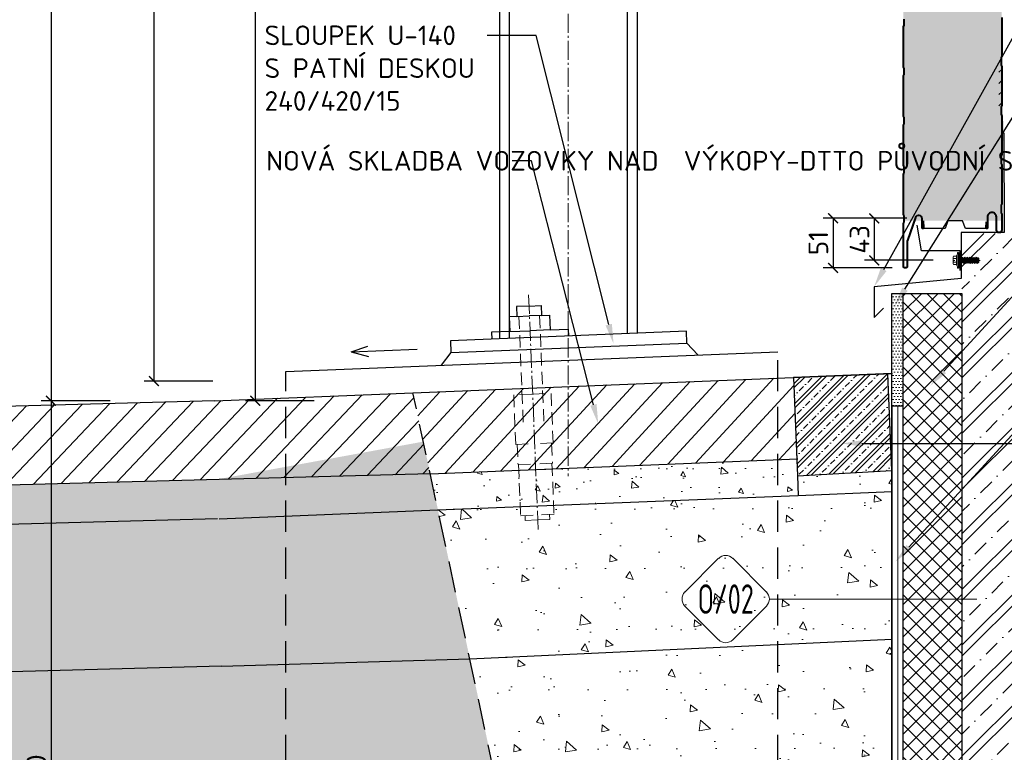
# Model space of a CAD drawing. Header units: millimetres. Extents: x -385852 to 238709, y -99680 to 201840.
# Tile 135 of 176: x 18665 to 19665, y -50732 to -49987. Entities that reach past the tile are written whole.
import ezdxf
from ezdxf import colors
from ezdxf.entities.mleader import LeaderData, LeaderLine
from ezdxf.enums import TextEntityAlignment as Align
from ezdxf.math import Vec2, Vec3

# ---------------------------------------------------------------- set-up
doc = ezdxf.new("R2010")
doc.units = ezdxf.units.MM
for name, pattern in [('AM_DIN_G_W050', [13.75, 9.75, -1.5, 1, -1.5]), ('DASHDOT', [25.4, 12.7, -6.35, 0, -6.35]), ('HIDDEN', [9.525, 6.35, -3.175]), ('ČÁRKOVANÁ', [19.05, 12.7, -6.35])]:
    doc.linetypes.add(name, pattern=pattern)
doc.layers.get('0').update_dxf_attribs({"color": 4})
doc.layers.get('Defpoints').update_dxf_attribs({"color": 8})
for name, color, linetype in [('_____detaily', 1, 'Continuous'), ('_____detaily @ 10', 1, 'Continuous'), ('_____detaily @ 100', 1, 'Continuous'), ('_____detaily @ 200', 1, 'Continuous'), ('_____detaily @ 50 (1)', 1, 'Continuous')]:
    doc.layers.add(name, color=color, linetype=linetype)
for name, color, linetype, lineweight in [('A99_N_znaceni 200', 5, 'Continuous', 5), ('KING_DET_hatch', 1, 'Continuous', 18), ('KING_DET_panel-sheet', 5, 'Continuous', 40), ('KING_DET_remainder', 253, 'Continuous', 30)]:
    doc.layers.add(name, color=color, linetype=linetype, lineweight=lineweight)
doc.styles.add('A99_popis', font='isocpeur.ttf')
doc.styles.get("Standard").update_dxf_attribs({"font": 'isocpeur.ttf', "height": 20})
doc.linetypes.add('CIKCAK', pattern='A,0.00254,-5.08,[131,ltypeshp.shx,S=5.08,R=0,X=-5.08,Y=0],-10.16,[131,ltypeshp.shx,S=5.08,R=180,X=5.08,Y=0],-5.08', length=20.32254)
doc.dimstyles.new('detaily_10', dxfattribs={"dimtxt": 20, "dimasz": 10, "dimexe": 10, "dimexo": 10, "dimgap": 5, "dimtad": 1, "dimdec": 0, "dimtxsty": 'Standard', "dimblk": 'ARCHTICK', "dimcen": 3, "dimazin": 0, "dimtfac": 1, "dimtdec": 0, "dimtmove": 0, "dimatfit": 0, "dimfxl": 0, "dimarcsym": 0})
pattern_1 = [(225, (20512, 168610.5), (28.284271, -28.284271), []), (225, (20500.686, 168610.5), (28.284271, -28.284271), []), (225, (20478.06, 168610.5), (16.970563, -39.59798), [16, -8, 0, -8])]

# ---------------------------------------------------------------- blocks, each defined once
blk = doc.blocks.new('P04_JZ-16-D10')
at = {"layer": '_____detaily', "lineweight": 0}
blk.add_hatch(color=256, dxfattribs=at).paths.add_polyline_path([(7.5, 1), (-7.5, 1), (-7.5, 0), (7.5, 0)])
for p, q in [((-8, 2), (-4.3, 2.4)), ((-8, 1), (-8, 2)), ((-8, 1), (-8, 2)), ((-8, 1), (8, 1)), ((-7.5, 0), (-7.5, 1)), ((5, 2.9), (-5, 2.9)), ((-5, 2.4), (-5, 2.9)), ((5, 2.4), (-5, 2.4)), ((-4.3, 3.2), (-4.3, 5.5)), ((4.4, 2.4), (-4.3, 2.4)), ((3.6, 6.3), (-3.5, 6.3)), ((-1.9, 3.2), (-1.9, 5.5)), ((2, 3.2), (2, 5.5)), ((2, 3.2), (2, 5.5)), ((4.4, 3.2), (4.4, 5.5)), ((4.4, 2.4), (8, 2)), ((5, 2.4), (5, 2.9)), ((8, 1), (8, 2)), ((8, 1), (8, 2)), ((-3.1, -0.6), (-2.2, 0)), ((-3.1, -0.6), (0, 0)), ((-3.1, -0.6), (-2.2, -1.1)), ((-3.1, -2.4), (3.2, -1.3)), ((-3.1, -2.4), (-2.2, -1.9)), ((-3.1, -2.4), (-2.2, -2.9)), ((-3.1, -4.2), (3.2, -3.1)), ((-3.1, -4.2), (-2.2, -3.7)), ((-3.1, -4.2), (-2.2, -4.7)), ((-3.1, -6), (3.2, -4.9)), ((-3.1, -6), (-2.2, -5.5)), ((-3.1, -6), (-2.2, -6.5)), ((-3.1, -7.8), (3.2, -6.7)), ((-3.1, -7.8), (-2.2, -7.3)), ((-3.1, -7.8), (-2.2, -8.3)), ((-3.1, -9.6), (3.2, -8.5)), ((-3.1, -9.6), (-2.2, -9.1)), ((-3.1, -9.6), (-2.2, -10.1)), ((-2.2, -1.1), (2.1, 0)), ((-2.2, -1.9), (2.3, -0.8)), ((-2.2, -1.9), (-2.2, -1.1)), ((-2.2, -2.9), (2.3, -1.8)), ((-2.2, -3.7), (2.3, -2.6)), ((-2.2, -3.7), (-2.2, -2.9)), ((-2.2, -4.7), (2.3, -3.6)), ((-2.2, -5.5), (2.3, -4.4)), ((-2.2, -5.5), (-2.2, -4.7)), ((-2.2, -6.5), (2.3, -5.4)), ((-2.2, -7.3), (2.3, -6.2)), ((-2.2, -7.3), (-2.2, -6.5)), ((-2.2, -8.3), (2.3, -7.2)), ((-2.2, -9.1), (2.3, -8)), ((-2.2, -9.1), (-2.2, -8.3)), ((-2.2, -10.1), (2.3, -9)), ((-2.2, -10.9), (2.3, -9.8)), ((2.3, -0.8), (2.3, 0)), ((2.3, -0.8), (3.2, -1.3)), ((2.3, -1.8), (3.2, -1.3)), ((2.3, -2.6), (2.3, -1.8)), ((2.3, -2.6), (3.2, -3.1)), ((2.3, -3.6), (3.2, -3.1)), ((2.3, -4.4), (2.3, -3.6)), ((2.3, -4.4), (3.2, -4.9)), ((2.3, -5.4), (3.2, -4.9)), ((2.3, -6.2), (2.3, -5.4)), ((2.3, -6.2), (3.2, -6.7)), ((2.3, -7.2), (3.2, -6.7)), ((2.3, -8), (2.3, -7.2)), ((2.3, -8), (3.2, -8.5)), ((2.3, -9), (3.2, -8.5)), ((2.3, -9.8), (2.3, -9)), ((2.3, -9.8), (3.2, -10.3)), ((-3.1, -11.4), (3.2, -10.3)), ((-3.1, -11.4), (-2.2, -10.9)), ((-3.1, -11.4), (-2.2, -11.9)), ((-3.1, -13.2), (3.2, -12.1)), ((-3.1, -13.2), (-2.2, -12.7)), ((-3.1, -13.2), (-2.2, -13.7)), ((-3.1, -15), (3.2, -13.9)), ((-3.1, -15), (-2.2, -14.5)), ((-3.1, -15), (-2.2, -15.5)), ((-3.1, -16.8), (3.2, -15.7)), ((-3.1, -16.8), (-2.2, -16.3)), ((-3.1, -16.8), (-2.2, -17.3)), ((-3.1, -18.6), (3.2, -17.5)), ((-3.1, -18.6), (-2.2, -18.1)), ((-3.1, -18.6), (-2.2, -19.1)), ((-2.2, -10.9), (-2.2, -10.1)), ((-2.2, -11.9), (2.3, -10.8)), ((-2.2, -12.7), (2.3, -11.6)), ((-2.2, -12.7), (-2.2, -11.9)), ((-2.2, -13.7), (2.3, -12.6)), ((-2.2, -14.5), (2.3, -13.4)), ((-2.2, -14.5), (-2.2, -13.7)), ((-2.2, -15.5), (2.3, -14.4)), ((-2.2, -16.3), (2.3, -15.2)), ((-2.2, -16.3), (-2.2, -15.5)), ((-2.2, -17.3), (2.3, -16.2)), ((-2.2, -18.1), (2.3, -17)), ((-2.2, -18.1), (-2.2, -17.3)), ((-2.2, -19.1), (2.3, -18)), ((-2.2, -19.1), (2.9, -19.1)), ((-2.2, -19.1), (-2.1, -19.8)), ((-2.1, -19.8), (2.1, -19.8)), ((0.8, -19.1), (2.3, -18.8)), ((2.1, -19.8), (2.3, -19.1)), ((2.3, -10.8), (3.2, -10.3)), ((2.3, -11.6), (2.3, -10.8)), ((2.3, -11.6), (3.2, -12.1)), ((2.3, -12.6), (3.2, -12.1)), ((2.3, -13.4), (2.3, -12.6)), ((2.3, -13.4), (3.2, -13.9)), ((2.3, -14.4), (3.2, -13.9)), ((2.3, -15.2), (2.3, -14.4)), ((2.3, -15.2), (3.2, -15.7)), ((2.3, -16.2), (3.2, -15.7)), ((2.3, -17), (2.3, -16.2)), ((2.3, -17), (3.2, -17.5)), ((2.3, -18), (3.2, -17.5)), ((2.3, -18.8), (2.3, -18)), ((2.3, -18.8), (2.9, -19.1))]:
    blk.add_line(p, q, dxfattribs=at)
at = {"layer": '_____detaily', "linetype": 'DASHDOT', "lineweight": 0}
blk.add_line((0, -21), (0, 6.3), dxfattribs=at)
at = {"layer": '_____detaily', "lineweight": 0}
blk.add_lwpolyline([(7.5, 1), (-7.5, 1), (-7.5, 0), (7.5, 0)], close=True, dxfattribs=at)
for centre, start, end in [((-3.5, 5.5), 90.0033, 180.0033), ((-2.7, 5.5), 0.0033, 90.0033), ((-1.1, 5.5), 90.0033, 180.0033), ((1.2, 5.5), 0.0033, 90.0033), ((2.8, 5.5), 90.0033, 180.0033), ((3.6, 5.5), 0.0033, 90.0033)]:
    blk.add_arc(centre, 0.787, start, end, dxfattribs=at)
at = {"layer": '_____detaily', "lineweight": 0, "extrusion": (0, 0, -1)}
for centre, start_param, end_param in [((-5.1, 3.2), 0.936145, 1.313741), ((-2.7, 3.2), 0.936145, 1.313741), ((-1.1, 3.2), 3.700141, 4.077737), ((1.2, 3.2), 0.936145, 1.313741), ((2.8, 3.2), 3.700141, 4.077737), ((5.2, 3.2), 3.700141, 4.077737)]:
    blk.add_ellipse(centre, major_axis=(0.47, 0.638), ratio=1, start_param=start_param, end_param=end_param, dxfattribs=at)
blk = doc.blocks.new('_ArchTick')
at = {"color": 0, "linetype": 'ByBlock', "const_width": 0.15}
blk.add_lwpolyline([(-0.5, -0.5), (0.5, 0.5)], dxfattribs=at)
blk = doc.blocks.new('*D190')
at = {"layer": '_____detaily', "color": 0, "linetype": 'Continuous', "lineweight": -2, "transparency": 16777216}
for p, q in [((19566, -50189), (19522.9, -50189)), ((19532.9, -50189), (19532.9, -50231.7)), ((19592.9, -50231.7), (19522.9, -50231.7))]:
    blk.add_line(p, q, dxfattribs=at)
at = {"layer": 'Defpoints', "color": 0, "linetype": 'Continuous', "lineweight": 5, "transparency": 16777216}
for p in [(19576, -50189), (19532.9, -50231.7), (19613.1, -50231.7)]:
    blk.add_point(p, dxfattribs=at)
at = {"layer": '_____detaily', "color": 0, "linetype": 'Continuous', "lineweight": -2, "transparency": 16777216, "xscale": 10, "yscale": 10, "zscale": 10}
for p, rotation in [((19532.9, -50189), 90), ((19532.9, -50231.7), 270)]:
    blk.add_blockref('_ArchTick', p, dxfattribs=dict(at, rotation=rotation))
at = {"layer": '_____detaily', "color": 0, "linetype": 'Continuous', "lineweight": 5, "transparency": 16777216, "insert": (19517.9, -50210.4), "char_height": 20, "attachment_point": 5, "rotation": 90}
blk.add_mtext('43', dxfattribs=at)
blk = doc.blocks.new('*D191')
at = {"layer": '_____detaily', "color": 0, "linetype": 'Continuous', "lineweight": -2, "transparency": 16777216}
for p, q in [((19551.1, -50189), (19481.1, -50189)), ((19491.1, -50189), (19491.1, -50239.5)), ((19551.1, -50239.5), (19481.1, -50239.5))]:
    blk.add_line(p, q, dxfattribs=at)
at = {"layer": 'Defpoints', "color": 0, "linetype": 'Continuous', "lineweight": 5, "transparency": 16777216}
for p in [(19576, -50189), (19491.1, -50239.5), (19564.5, -50239.5)]:
    blk.add_point(p, dxfattribs=at)
at = {"layer": '_____detaily', "color": 0, "linetype": 'Continuous', "lineweight": -2, "transparency": 16777216, "xscale": 10, "yscale": 10, "zscale": 10}
for p, rotation in [((19491.1, -50189), 90), ((19491.1, -50239.5), 270)]:
    blk.add_blockref('_ArchTick', p, dxfattribs=dict(at, rotation=rotation))
at = {"layer": '_____detaily', "color": 0, "linetype": 'Continuous', "lineweight": 5, "transparency": 16777216, "insert": (19476.1, -50214.2), "char_height": 20, "attachment_point": 5, "rotation": 90}
blk.add_mtext('51', dxfattribs=at)
blk = doc.blocks.new('*U226')
at = {"color": 0}
for p, q in [((-0.72, 4.14), (-4.15, 0.71)), ((4.14, 0.71), (0.71, 4.14)), ((-4.15, -0.72), (-0.72, -4.15)), ((0.71, -4.15), (4.14, -0.72)), ((4.44, 0), (25.5, 0))]:
    blk.add_line(p, q, dxfattribs=at)
for centre, start, end in [((0, 3.42), 45, 135), ((-3.43, 0), 135, 225), ((3.42, 0), 315, 45), ((0, -3.43), 225, 315)]:
    blk.add_arc(centre, 1.01, start, end, dxfattribs=at)
at = {"color": 0, "linetype": 'ByBlock', "style": 'A99_popis', "width": 0.953108}
blk.add_attdef('SKLADBA', text='', height=3, rotation=0.0103, dxfattribs=at).set_placement((-2.86, -1.51), (2.86, -1.5), align=Align.FIT)
blk = doc.blocks.new('*D252')
at = {"layer": '_____detaily', "color": 0, "linetype": 'Continuous', "lineweight": -2, "transparency": 16777216}
for p, q in [((18756.5, -49594.5), (18686.5, -49594.5)), ((18696.5, -49594.5), (18696.5, -50374.5)), ((18756.5, -50374.5), (18686.5, -50374.5))]:
    blk.add_line(p, q, dxfattribs=at)
at = {"layer": 'Defpoints', "color": 0, "linetype": 'Continuous', "lineweight": 5, "transparency": 16777216}
for p in [(19193.5, -49594.5), (18696.5, -50374.5), (19193.5, -50374.5)]:
    blk.add_point(p, dxfattribs=at)
at = {"layer": '_____detaily', "color": 0, "linetype": 'Continuous', "lineweight": -2, "transparency": 16777216, "xscale": 10, "yscale": 10, "zscale": 10}
for p, rotation in [((18696.5, -49594.5), 90), ((18696.5, -50374.5), 270)]:
    blk.add_blockref('_ArchTick', p, dxfattribs=dict(at, rotation=rotation))
at = {"layer": '_____detaily', "color": 0, "linetype": 'Continuous', "lineweight": 5, "transparency": 16777216, "insert": (18681.5, -49897.5), "char_height": 20, "attachment_point": 5, "rotation": 90}
blk.add_mtext('780', dxfattribs=at)
blk = doc.blocks.new('*D253')
at = {"layer": '_____detaily', "color": 0, "linetype": 'Continuous', "lineweight": -2, "transparency": 16777216}
for p, q in [((18756.5, -50374.5), (18686.5, -50374.5)), ((18696.5, -50374.5), (18696.5, -51174.5)), ((18756.5, -51174.5), (18686.5, -51174.5))]:
    blk.add_line(p, q, dxfattribs=at)
at = {"layer": 'Defpoints', "color": 0, "linetype": 'Continuous', "lineweight": 5, "transparency": 16777216}
for p in [(18935, -50374.5), (18696.5, -51174.5), (18935, -51174.5)]:
    blk.add_point(p, dxfattribs=at)
at = {"layer": '_____detaily', "color": 0, "linetype": 'Continuous', "lineweight": -2, "transparency": 16777216, "xscale": 10, "yscale": 10, "zscale": 10}
for p, rotation in [((18696.5, -50374.5), 90), ((18696.5, -51174.5), 270)]:
    blk.add_blockref('_ArchTick', p, dxfattribs=dict(at, rotation=rotation))
at = {"layer": '_____detaily', "color": 0, "linetype": 'Continuous', "lineweight": 5, "transparency": 16777216, "insert": (18681.5, -50759.5), "char_height": 20, "attachment_point": 5, "rotation": 90}
blk.add_mtext('1000', dxfattribs=at)
blk = doc.blocks.new('*D255')
at = {"layer": '_____detaily', "color": 0, "linetype": 'Continuous', "lineweight": -2, "transparency": 16777216}
for p, q in [((18964, -49626), (18894, -49626)), ((18904, -49626), (18904, -50374.5)), ((18964, -50374.5), (18894, -50374.5))]:
    blk.add_line(p, q, dxfattribs=at)
at = {"layer": 'Defpoints', "color": 0, "linetype": 'Continuous', "lineweight": 5, "transparency": 16777216}
for p in [(19282.3, -49626), (18904, -50374.5), (19013.5, -50374.5)]:
    blk.add_point(p, dxfattribs=at)
at = {"layer": '_____detaily', "color": 0, "linetype": 'Continuous', "lineweight": -2, "transparency": 16777216, "xscale": 10, "yscale": 10, "zscale": 10}
for p, rotation in [((18904, -49626), 90), ((18904, -50374.5), 270)]:
    blk.add_blockref('_ArchTick', p, dxfattribs=dict(at, rotation=rotation))
at = {"layer": '_____detaily', "color": 0, "linetype": 'Continuous', "lineweight": 5, "transparency": 16777216, "insert": (18889, -49898), "char_height": 20, "attachment_point": 5, "rotation": 90}
blk.add_mtext('750', dxfattribs=at)
blk = doc.blocks.new('*D260')
at = {"layer": '_____detaily', "color": 0, "linetype": 'Continuous', "lineweight": -2, "transparency": 16777216}
for p, q in [((18861, -49596.5), (18791, -49596.5)), ((18801, -49596.5), (18801, -50354.5)), ((18861, -50354.5), (18791, -50354.5))]:
    blk.add_line(p, q, dxfattribs=at)
at = {"layer": 'Defpoints', "color": 0, "linetype": 'Continuous', "lineweight": 5, "transparency": 16777216}
for p in [(19292, -49596.5), (18801, -50354.5), (19957.5, -50354.5)]:
    blk.add_point(p, dxfattribs=at)
at = {"layer": '_____detaily', "color": 0, "linetype": 'Continuous', "lineweight": -2, "transparency": 16777216, "xscale": 10, "yscale": 10, "zscale": 10}
for p, rotation in [((18801, -49596.5), 90), ((18801, -50354.5), 270)]:
    blk.add_blockref('_ArchTick', p, dxfattribs=dict(at, rotation=rotation))
at = {"layer": '_____detaily', "color": 0, "linetype": 'Continuous', "lineweight": 5, "transparency": 16777216, "insert": (18786, -49898), "char_height": 20, "attachment_point": 5, "rotation": 90}
blk.add_mtext('758', dxfattribs=at)
blk = doc.blocks.new('*U323')
at = {"layer": '_____detaily @ 100', "lineweight": 0, "ltscale": 2, "transparency": 33554687}
h = blk.add_hatch(dxfattribs=at)
h.set_pattern_fill('ZELEZOBETON', scale=8, angle=180)
h.set_pattern_definition(pattern_1)
h.paths.add_polyline_path([(19912, -51174.5), (19912, -50204.5), (19622, -50204.5), (19622, -51174.5)])
at = {"layer": '_____detaily @ 200', "lineweight": 0, "ltscale": 2, "transparency": 33554687}
h = blk.add_hatch(dxfattribs=at)
h.set_pattern_fill('ZELEZOBETON', scale=8, angle=180)
h.set_pattern_definition(pattern_1)
h.paths.add_polyline_path([(19912, -51174.5), (19912, -50204.5), (19622, -50204.5), (19622, -51174.5)])
at = {"layer": '_____detaily @ 50 (1)', "lineweight": 0, "ltscale": 2, "transparency": 33554687}
h = blk.add_hatch(dxfattribs=at)
h.set_pattern_fill('ZELEZOBETON', scale=8, angle=180)
h.set_pattern_definition(pattern_1)
h.paths.add_polyline_path([(19912, -51174.5), (19912, -50204.5), (19622, -50204.5), (19622, -51174.5)])

msp = doc.modelspace()

# ---------------------------------------------------------------- hatches: boundary and pattern name
at = {"layer": '_____detaily', "lineweight": 9}
h = msp.add_hatch(dxfattribs=at)
h.set_pattern_fill('DOTS', color=256, scale=125, style=0)
h.set_pattern_definition([(0, (0, 0), (3.90625, 7.8125), [0, -7.8125])])
h.paths.add_polyline_path([(19562.5, -50191.53512), (19662.4231, -50191.3911), (19661.99644, -49270.92541), (19562.07334, -49271.06944)])
at = {"layer": '_____detaily'}
msp.add_hatch(color=256, dxfattribs=at).paths.add_polyline_path([(19664.34216, -50110.0911), (19664.34216, -50090.0911), (19662.67168, -50090.08377), (19662.67168, -50110.08377)])
at = {"layer": '_____detaily', "lineweight": 5}
h = msp.add_hatch(dxfattribs=at)
h.set_pattern_fill('DOTS', color=256, scale=1.93536, style=0)
h.set_pattern_definition([(0, (2428.141, -59083.4144), (1.536192, 3.072384), [0, -3.072384])])
h.paths.add_polyline_path([(19550.73935, -50379.97686), (19562, -50379.97686), (19562, -50265.28703), (19550.73935, -50265.28703)])
at = {"layer": '_____detaily', "lineweight": 0}
h = msp.add_hatch(dxfattribs=at)
h.set_pattern_fill('ANSI37', color=1, scale=3.677184, style=0)
h.set_pattern_definition([(45, (2659.949, -59211.792), (-8.2555135, 8.2555135), []), (135, (2659.949, -59211.792), (-8.2555135, -8.2555135), [])])
h.paths.add_polyline_path([(19622, -51175.05435), (19622, -50265.28703), (19562, -50265.28703), (19562, -51173.94565)])
at = {"layer": '_____detaily @ 200', "lineweight": 0, "ltscale": 2, "transparency": 33554687}
h = msp.add_hatch(dxfattribs=at)
h.set_pattern_fill('ZELEZOBETON', color=256, scale=3, angle=180)
h.set_pattern_definition([(225, (0, 0), (10.6066017, -10.6066017), []), (225, (-4.243, 5e-16), (10.6066017, -10.6066017), []), (225, (-12.728, 2e-15), (6.363961, -14.8492424), [6, -3, 0, -3])])
h.paths.add_polyline_path([(19454.84804, -50450.71374), (19550.73935, -50445.42447), (19546.7691, -50346.92736), (19450.82049, -50350.79488)])
at = {"layer": '_____detaily @ 200', "linetype": 'Continuous', "lineweight": 0, "ltscale": 5}
h = msp.add_hatch(dxfattribs=at)
h.set_pattern_fill('ZEM_OBECNE', color=256, scale=10, style=2)
h.set_pattern_definition([(47.308, (19089.654, -50485.441), (-14.7002, 13.5611), [])])
h.paths.add_polyline_path([(19081.78481, -50448.64071), (19454.15946, -50433.63094), (19450.82049, -50350.79488), (19064.19427, -50366.3791)])
h = msp.add_hatch(dxfattribs=at)
h.set_pattern_fill('ZEM_OBECNE', color=252, scale=10, style=2)
h.set_pattern_definition([(226.5381, (18865.721, -50494.457), (14.51664, -13.75744), [])])
h.paths.add_polyline_path([(16053.51143, -50449.92557), (16056.32136, -50529.88437), (18866.25954, -50454.42246), (19081.78481, -50448.64071), (19063.97533, -50366.38792), (18863.17181, -50374.48196)])
at = {"layer": '_____detaily @ 200', "linetype": 'Continuous', "lineweight": 0, "ltscale": 8}
h = msp.add_hatch(dxfattribs=at)
h.set_pattern_fill('AR-CONC', color=252, scale=8, angle=-90, style=2)
h.set_pattern_definition([(141.5381, (18865.72, -50494.457), (3.47816, 57.4949), [6, -66]), (86.538, (18865.72, -50494.457), (-59.8557, -12.7113), [4.8, -52.8]), (191.9895, (18866.01, -50489.666), (-56.3776, 44.7836), [5.0992, -56.0914]), (137.7223, (18849.73, -50494.886), (10.945, 85.704), [9, -99]), (188.1737, (18850.64, -50487.744), (-79.9084, 72.6543), [7.6488, -84.137]), (82.7223, (18849.73, -50494.89), (-79.9085, 72.6542), [7.2, -79.2]), (112.5381, (18853.51, -50486.78), (30.91614, 48.5999), [6, -66]), (57.538, (18853.51, -50486.78), (-58.5136, 17.9011), [4.8, -52.8]), (162.9895, (18856.087, -50482.73), (-27.5974, 66.501), [5.0992, -56.0914]), (129.0381, (18865.72, -50494.457), (-26.64802, 0.2576), [0, -52.16, 0, -53.6, 0, -53]), (99.0381, (18865.72, -50494.457), (-32.10647, 20.19104), [0, -30.56, 0, -50.96, 0, -20.2]), (59.0381, (18866.2, -50512.29), (0.65744, 42.73884), [0, -20, 0, -62.4, 0, -82.8]), (49.0381, (18866.415, -50520.287), (-9.2578, 46.4231), [0, -26, 0, -41.44, 0, -58.8])])
h.paths.add_polyline_path([(16052.55085, -50529.98245), (16057.39488, -50569.86454), (18867.33306, -50494.40263), (19089.65411, -50485.44126), (19074.80142, -50415.98311), (18864.98319, -50454.4599)])
h = msp.add_hatch(dxfattribs=at)
h.set_pattern_fill('AR-CONC', color=256, scale=8, angle=-90, style=2)
h.set_pattern_definition([(322.308, (19089.654, -50485.44), (-2.705, -57.5364), [6, -66]), (267.308, (19089.654, -50485.44), (59.6795, 13.515), [4.8, -52.8]), (12.76, (19089.43, -50490.236), (56.974, -44.022), [5.099, -56.091]), (318.492, (19105.64, -50484.8), (-9.792, -85.843), [9, -99]), (8.944, (19104.825, -50491.95), (80.878, -71.574), [7.649, -84.137]), (263.492, (19105.64, -50484.8), (80.878, -71.574), [7.2, -79.2]), (293.308, (19101.967, -50492.95), (-30.26, -49.011), [6, -66]), (238.308, (19101.967, -50492.95), (58.749, -17.113), [4.8, -52.8]), (343.76, (19099.445, -50497.036), (28.489, -66.124), [5.099, -56.091]), (309.808, (19089.654, -50485.441), (26.6491, 0.1006), [0, -52.16, 0, -53.6, 0, -53]), (279.808, (19089.654, -50485.44), (32.375, -19.7577), [0, -30.56, 0, -50.96, 0, -20.2]), (239.808, (19088.936, -50467.616), (-0.0829, -42.7438), [0, -20, 0, -62.4, 0, -82.8]), (229.808, (19088.613, -50459.622), (9.881, -46.2945), [0, -26, 0, -41.44, 0, -58.8])])
h.paths.add_polyline_path([(19089.65411, -50485.44126), (19455.09555, -50470.71096), (19454.15946, -50433.63094), (19081.78481, -50448.64071)])
at = {"layer": '_____detaily @ 200', "linetype": 'Continuous', "lineweight": 0, "ltscale": 10}
h = msp.add_hatch(dxfattribs=at)
h.set_pattern_fill('AR-CONC', color=1, scale=12, angle=-90, style=2)
h.set_pattern_definition([(322.308, (19089.654, -50485.44), (-4.058, -86.305), [9, -99]), (267.308, (19089.65, -50485.44), (89.519, 20.272), [7.2, -79.2]), (12.76, (19089.32, -50492.63), (85.462, -66.033), [7.649, -84.137]), (318.492, (19113.63, -50484.47), (-14.688, -128.765), [13.5, -148.5]), (8.944, (19112.41, -50495.2), (121.317, -107.36), [11.473, -126.206]), (263.492, (19113.63, -50484.47), (121.317, -107.36), [10.8, -118.8]), (293.308, (19108.12, -50496.71), (-45.39, -73.517), [9, -99]), (238.308, (19108.12, -50496.71), (88.123, -25.67), [7.2, -79.2]), (343.76, (19104.34, -50502.83), (42.733, -99.186), [7.649, -84.137]), (309.808, (19089.654, -50485.44), (39.9736, 0.1509), [0, -78.24, 0, -80.4, 0, -79.5]), (279.808, (19089.654, -50485.44), (48.5624, -29.6365), [0, -45.84, 0, -76.44, 0, -30.3]), (239.808, (19088.576, -50458.703), (-0.1244, -64.1157), [0, -30, 0, -93.6, 0, -124.2]), (229.808, (19088.093, -50446.71), (14.8214, -69.442), [0, -39, 0, -62.16, 0, -88.2])])
h.paths.add_polyline_path([(19154.10019, -50786.82148), (19550.73935, -50770.83365), (19550.73935, -50445.42447), (19454.84804, -50450.71374), (19455.65319, -50470.68848), (19089.65411, -50485.44126)])
at = {"layer": '_____detaily @ 200', "linetype": 'Continuous', "lineweight": 0, "ltscale": 12}
h = msp.add_hatch(dxfattribs=at)
h.set_pattern_fill('AR-CONC', color=252, scale=12, angle=-90, style=2)
h.set_pattern_definition([(141.538, (18865.72, -50494.46), (5.2172, 86.2423), [9, -99]), (86.538, (18865.72, -50494.46), (-89.7836, -19.067), [7.2, -79.2]), (191.9895, (18866.156, -50487.27), (-84.5663, 67.1754), [7.6488, -84.137]), (137.7223, (18841.73, -50495.1), (16.4175, 128.556), [13.5, -148.5]), (188.1737, (18843.1, -50484.39), (-119.8626, 108.9815), [11.473, -126.2056]), (82.7223, (18841.73, -50495.1), (-119.8627, 108.9814), [10.8, -118.8]), (112.538, (18847.405, -50482.944), (46.3742, 72.8999), [9, -99]), (57.538, (18847.405, -50482.94), (-87.7704, 26.8516), [7.2, -79.2]), (162.9895, (18851.27, -50476.87), (-41.396, 99.7515), [7.6488, -84.137]), (129.0381, (18865.72, -50494.457), (-39.97204, 0.3864), [0, -78.24, 0, -80.4, 0, -79.5]), (99.0381, (18865.72, -50494.457), (-48.1597, 30.28656), [0, -45.84, 0, -76.44, 0, -30.3]), (59.0381, (18866.44, -50521.207), (0.98616, 64.10826), [0, -30, 0, -93.6, 0, -124.2]), (49.038, (18866.76, -50533.2), (-13.8867, 69.6347), [0, -39, 0, -62.16, 0, -88.2])])
h.paths.add_polyline_path([(19154.10019, -50786.82148), (19089.65411, -50485.44126), (18867.33306, -50494.40263), (16053.96037, -50569.95676), (16050.73935, -50870.15138), (18880.11068, -50795.00348)])

# ---------------------------------------------------------------- linework, layer by layer
at = {"layer": '_____detaily'}
msp.add_line((19562, -50265.28703), (19562, -51174.5), dxfattribs=at)
at = {"layer": '_____detaily', "linetype": 'AM_DIN_G_W050', "lineweight": 5, "ltscale": 2}
for points in [[(19222, -49541), (19222, -50451)], [(19181.78303, -50266.63564), (19191.40888, -50505.44171)]]:
    msp.add_lwpolyline(points, dxfattribs=at)
at = {"layer": '_____detaily', "linetype": 'Continuous'}
for points in [[(19152, -49596), (19152, -50311.49522)], [(19162, -49596), (19162, -50311.09214)], [(19282, -49596), (19282, -50306.25515)], [(19292, -49596), (19292, -50305.85207)], [(19664.5, -50102), (19664.9125, -50203.45079), (19621.07457, -50203.46692), (19621.1309, -50250.08999), (19532.78505, -50258.48735), (19532.78505, -50289.98735), (19542.33099, -50280.44141)], [(19620.11702, -50241.98937), (19620.11702, -50221.98937), (19580.7376, -50221.98937), (19576.56309, -50195.94628)], [(19182.00455, -50278.2598), (19169.51469, -50278.76325), (19169.91744, -50288.75513), (19182.4073, -50288.25169)], [(19182.00455, -50278.2598), (19194.4944, -50277.75636), (19194.89716, -50287.74825), (19182.4073, -50288.25169)], [(19169.91744, -50288.75513), (19161.92393, -50289.07734), (19162.52807, -50304.06517), (19183.01143, -50303.23952)], [(19194.89716, -50287.74825), (19202.89067, -50287.42604), (19203.4948, -50302.41387), (19183.01143, -50303.23952)], [(19162.52807, -50304.06517), (19144.04308, -50304.81027), (19144.32501, -50311.80459)], [(19203.4948, -50302.41387), (19221.97979, -50301.66877), (19222.26172, -50308.66309)], [(19342.64766, -50315.82029), (19353.64258, -50327.88726)], [(18935, -50344.762), (19435, -50324.60788)], [(19001.47312, -50324.83303), (19018.47652, -50318.91737)], [(19001.47312, -50324.83303), (19068.46504, -50322.13271)], [(19001.47312, -50324.83303), (19018.89748, -50329.36098)], [(19102.84239, -50325.48642), (19092.85436, -50338.39917)], [(19064.19427, -50366.3791), (19551.41116, -50346.74024)], [(19550.73935, -50346.76732), (19450.82049, -50350.79488), (19454.84804, -50450.71374), (19550.73935, -50445.42447), (19546.7691, -50346.92736)], [(19081.78481, -50448.64071), (19455.3622, -50433.58246)], [(19454.84804, -50450.71374), (19455.65319, -50470.68848), (19550.73935, -50466.86439)], [(19089.65411, -50485.44126), (19455.09555, -50470.71096)]]:
    msp.add_lwpolyline(points, dxfattribs=at)
at = {"layer": '_____detaily'}
msp.add_lwpolyline([(19550.73935, -51174.5), (19550.73935, -50265.28703), (19622, -50265.28703), (19622, -51174.5)], dxfattribs=at)
at = {"layer": '_____detaily', "linetype": 'ČÁRKOVANÁ', "lineweight": 5}
for points in [[(19171.91582, -50288.67458), (19176.24544, -50396.08736)], [(19192.89878, -50287.8288), (19197.2284, -50395.24157)], [(19186.1088, -50367.66705), (19204.59379, -50366.92195), (19206.6277, -50417.38097), (19187.64312, -50418.14621)], [(19185.10961, -50367.70732), (19166.62462, -50368.45242), (19168.65854, -50418.91145), (19187.64312, -50418.14621)], [(19170.15732, -50418.85103), (19170.98297, -50439.3344), (19188.46877, -50438.62958)], [(19205.12892, -50417.44139), (19205.95457, -50437.92475), (19188.46877, -50438.62958)], [(19171.48256, -50439.31426), (19173.57689, -50491.27207), (19190.5631, -50490.58738)], [(19205.45498, -50437.94489), (19207.5493, -50489.9027), (19190.5631, -50490.58738)], [(19178.07324, -50491.09083), (19178.27462, -50496.08677), (19190.76447, -50495.58333)], [(19203.05295, -50490.08394), (19203.25433, -50495.07988), (19190.76447, -50495.58333)]]:
    msp.add_lwpolyline(points, dxfattribs=at)
at = {"layer": '_____detaily', "linetype": 'Continuous'}
msp.add_lwpolyline([(19102.35909, -50313.49616), (19102.84239, -50325.48642), (19342.64766, -50315.82029), (19342.16435, -50303.83003)], close=True, dxfattribs=at)
at = {"layer": '_____detaily', "linetype": 'HIDDEN', "ltscale": 5}
for points in [[(18935, -51174.5), (19435, -51174.5), (19435, -50324.60788)], [(18935, -51174.5), (18935, -51174.5), (18935, -50344.762)], [(19622, -51174.5), (19237, -51174.5), (19064.19427, -50366.3791)]]:
    msp.add_lwpolyline(points, dxfattribs=at)
at = {"layer": '_____detaily', "color": 7, "linetype": 'Continuous'}
for points in [[(18862.5, -50374.5), (19064.19427, -50366.3791)], [(18862.5, -50374.5), (16050.73935, -50450)], [(19081.78481, -50448.64071), (16052.8867, -50529.97118)], [(18867.33336, -50494.41347), (19089.65411, -50485.44126)], [(18865.72102, -50494.45676), (16053.96037, -50569.95676)], [(18869.74729, -50644.40272), (19122.03828, -50636.8849)], [(18869.74729, -50644.40272), (16057.98664, -50719.90272)]]:
    msp.add_lwpolyline(points, dxfattribs=at)
at = {"layer": '_____detaily', "color": 1, "linetype": 'Continuous'}
for points in [[(19562, -50379.97686), (19550.73935, -50379.97686)], [(19550.73935, -50379.97686), (19550.73935, -51174.5)], [(19562, -50379.97686), (19562, -51174.5)], [(19122.03828, -50636.8849), (19550.73935, -50616.97754)]]:
    msp.add_lwpolyline(points, dxfattribs=at)
at = {"layer": '_____detaily', "linetype": 'CIKCAK', "lineweight": 5, "ltscale": 0.5}
msp.add_lwpolyline([(19556.9456, -50379.97686), (19556.9456, -51174.5)], dxfattribs=at)
at = {"layer": 'KING_DET_hatch', "color": 1}
for p, q in [((19659.59467, -50040.55699), (19662.4231, -50037.72856)), ((19659.59467, -50051.8707), (19662.4231, -50049.04227)), ((19659.59467, -50063.18441), (19662.4231, -50060.35598)), ((19659.59467, -50074.49811), (19662.4231, -50071.66969))]:
    msp.add_line(p, q, dxfattribs=at)
at = {"layer": 'KING_DET_panel-sheet', "color": 1, "linetype": 'Continuous', "lineweight": 40}
for points in [[(19582.4995, -50191.49471), (19582.99758, -50198.68455, -1.0409754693), (19581.5, -50198.74471), (19581.5, -50189.5, 0.8428194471), (19574.70077, -50188.33164), (19566.51434, -50211.44858, 0.0852935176), (19566.5, -50211.53203), (19566.5, -50237.5, -0.9999997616), (19562.5, -50237.5), (19562.5, -50195.15081, -0.1095924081), (19562.68763, -50194.30503), (19563.05927, -50193.50866, 0.1095924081), (19563.2, -50192.87433), (19563.2, -50186.53988, 0.1095924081), (19563.05927, -50185.90555), (19562.68763, -50185.10918, -0.1095924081), (19562.5, -50184.26341), (19562.5, -50145.15081, -0.1095924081), (19562.68763, -50144.30503), (19563.05927, -50143.50866, 0.1095924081), (19563.2, -50142.87433), (19563.2, -50136.53988, 0.1095924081), (19563.05927, -50135.90555), (19562.68763, -50135.10918, -0.1095924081), (19562.5, -50134.26341), (19562.5, -50095.15081, -0.1095924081), (19562.68763, -50094.30503), (19563.05927, -50093.50866, 0.1095924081), (19563.2, -50092.87433), (19563.2, -50086.53988, 0.1095924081), (19563.05927, -50085.90555), (19562.68763, -50085.10918, -0.1095924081), (19562.5, -50084.26341), (19562.5, -50045.15081, -0.1095924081), (19562.68763, -50044.30503), (19563.05927, -50043.50866, 0.1095924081), (19563.2, -50042.87433), (19563.2, -50036.53988, 0.1095924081), (19563.05927, -50035.90555), (19562.68763, -50035.10918, -0.1095924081), (19562.5, -50034.26341), (19562.5, -49995.15081, -0.1095924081), (19562.68763, -49994.30503), (19563.05927, -49993.50866, 0.1095924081), (19563.2, -49992.87433), (19563.2, -49986.53988, 0.1095924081)], [(19662.5, -49984.94326), (19662.5, -50024.05587, -0.1095924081), (19662.31237, -50024.90164), (19661.94073, -50025.69801, 0.1095924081), (19661.8, -50026.33234), (19661.8, -50032.66679, 0.1095924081), (19661.94073, -50033.30112), (19662.31237, -50034.09749, -0.1095924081), (19662.5, -50034.94326), (19662.5, -50074.05587, -0.1095924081), (19662.31237, -50074.90164), (19661.94073, -50075.69801, 0.1095924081), (19661.8, -50076.33234), (19661.8, -50082.66679, 0.1095924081), (19661.94073, -50083.30112), (19662.31237, -50084.09749, -0.1095924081), (19662.5, -50084.94326), (19662.5, -50124.05587, -0.1095924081), (19662.31237, -50124.90164), (19661.94073, -50125.69801, 0.1095924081), (19661.8, -50126.33234), (19661.8, -50132.66679, 0.1095924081), (19661.94073, -50133.30112), (19662.31237, -50134.09749, -0.1095924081), (19662.5, -50134.94326), (19662.5, -50174.05587, -0.1095924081), (19662.31237, -50174.90164), (19661.94073, -50175.69801, 0.1095924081), (19661.8, -50176.33234), (19661.8, -50182.66679, 0.1095924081), (19661.94073, -50183.30112), (19662.31237, -50184.09749, -0.1095924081), (19662.5, -50184.94326), (19662.5, -50200.74997, -1), (19657, -50200.74997), (19657, -50187.49956, 0.4142135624), (19652.5, -50182.99956, 0.4142135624), (19648, -50187.49956), (19648, -50198.7442, -1.0409754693), (19646.50242, -50198.68404), (19647.0005, -50192.4942)]]:
    msp.add_lwpolyline(points, format="xyb", dxfattribs=at)
at = {"layer": 'KING_DET_remainder', "color": 1}
msp.add_lwpolyline([(19647.03629, -50199.46311), (19625.4375, -50199.46311), (19622.4375, -50191.46311), (19607.8125, -50191.46311), (19604.8125, -50199.46311), (19582.03458, -50199.46311)], dxfattribs=at)

# ---------------------------------------------------------------- block references
at = {"layer": '_____detaily', "color": 4, "linetype": 'Continuous', "lineweight": 5}
msp.add_blockref('*U323', (0, 0), dxfattribs=at)
at = {"layer": '_____detaily', "rotation": 90}
msp.add_blockref('P04_JZ-16-D10', (19619.41973, -50231.73331), dxfattribs=at)
at = {"layer": 'A99_N_znaceni 200', "lineweight": 5}
ref = msp.add_blockref('*U226', (19382, -50576), dxfattribs=dict(at, xscale=10, yscale=10, zscale=10))
ref.add_attrib('SKLADBA', 'O/02', dxfattribs={"layer": '0', "color": 0, "linetype": 'ByBlock', "height": 30, "rotation": 0.01026364, "style": 'A99_popis', "width": 0.657316}).set_placement((19353.36598, -50591.0578), (19410.55244, -50591.04756), align=Align.FIT)

# ---------------------------------------------------------------- dimensions: what is measured, and where the dimension line sits
at = {"layer": '_____detaily', "color": 5, "linetype": 'Continuous', "lineweight": 5}
for base, p1, p2, picture, middle in [((18696.5, -50374.5), (19193.5, -49594.5), (19193.5, -50374.5), '*D252', (18696.5, -49897.5)), ((18801, -50354.5), (19292, -49596.5), (19957.5, -50354.5), '*D260', (18801, -49898))]:
    dim = msp.add_linear_dim(base=base, p1=p1, p2=p2, angle=90, dimstyle='detaily_10', dxfattribs=at)
    dim.commit()
    dim.dimension.update_dxf_attribs({"geometry": picture, "text_midpoint": middle, "dimtype": 160})
for base, p1, p2, text, picture, middle in [((18904, -50374.5), (19282.33352, -49626.00555), (19013.5, -50374.5), '750', '*D255', (18904, -49898)), ((18696.5, -51174.5), (18935, -50374.5), (18935, -51174.5), '1000', '*D253', (18696.5, -50759.5))]:
    dim = msp.add_linear_dim(base=base, p1=p1, p2=p2, angle=90, text=text, dimstyle='detaily_10', dxfattribs=at)
    dim.commit()
    dim.dimension.update_dxf_attribs({"geometry": picture, "text_midpoint": middle, "dimtype": 160})
for base, p2, picture, middle in [((19491.08932, -50239.5), (19564.5, -50239.5), '*D191', (19476.08932, -50214.24468)), ((19532.90946, -50231.73329), (19613.12194, -50231.73329), '*D190', (19517.90946, -50210.36133))]:
    dim = msp.add_linear_dim(base=base, p1=(19576.01557, -50188.98937), p2=p2, angle=90, dimstyle='detaily_10', dxfattribs=at)
    dim.commit()
    dim.dimension.update_dxf_attribs({"geometry": picture, "text_midpoint": middle})

# ---------------------------------------------------------------- leaders
at = {"layer": '_____detaily @ 10', "lineweight": 5}
ml = msp.add_multileader_mtext('Standard', dxfattribs=at)
ml.set_content('\\A1;{\\C256;LAKOVANÝ POZINK PLECH \\PTL. 0,5 mm, RŠ 330mm\\PRAL 9006}', color=1, style='A99_popis')
ml.set_leader_properties(color=256, linetype='ByLayer', lineweight=-1)
ml.build(insert=Vec2(0, 0))
ml.multileader.update_dxf_attribs({"dogleg_length": 5, "arrow_head_size": 20, "scale": 10})
ctx = ml.context
ctx.base_point, ctx.scale, ctx.char_height, ctx.arrow_head_size, ctx.landing_gap_size, ctx.plane_origin = Vec3(19980.5, -49543.00758), 10, 20, 20, 20, Vec3(17452.5, -51734.60901)
notes = []
notes.append((ctx, [(0, (1, 1, 0), (19930.5, -49543.00758), (1, 0), 50, [(0, [(19532.78505, -50258.48735)], 0, [])])]))
ctx.mtext.insert, ctx.mtext.width, ctx.mtext.flow_direction = Vec3(20000.5, -49533), 336.3158442, 5
ml = msp.add_multileader_mtext('Standard', dxfattribs=at)
ml.set_content('\\A1;{\\C256;SOKL Z TENKOSTĚNNÉ HMOTY (PRYSKYŘICE +\\PKAMENIVO)}', color=1, style='A99_popis')
ml.set_leader_properties(color=256, linetype='ByLayer', lineweight=-1)
ml.build(insert=Vec2(0, 0))
ml.multileader.update_dxf_attribs({"dogleg_length": 5, "arrow_head_size": 20, "scale": 10})
ctx = ml.context
ctx.base_point, ctx.scale, ctx.char_height, ctx.arrow_head_size, ctx.landing_gap_size, ctx.plane_origin = Vec3(19979, -49677.78947), 10, 20, 20, 20, Vec3(17691.44247, -51957.70417)
notes.append((ctx, [(0, (1, 1, 0), (19929, -49677.78947), (1, 0), 50, [(0, [(19553.5, -50278)], 0, [])])]))
ctx.mtext.insert, ctx.mtext.width, ctx.mtext.flow_direction = Vec3(19999, -49666.78947), 277.5, 5
ml = msp.add_multileader_mtext('Standard', dxfattribs=at)
ml.set_content('\\A1;{\\C256;EXTRUDOVANÝ POYSTYREN, TL. 60MM}', color=1, style='A99_popis')
ml.set_leader_properties(color=256, linetype='ByLayer', lineweight=-1)
ml.build(insert=Vec2(0, 0))
ml.multileader.update_dxf_attribs({"dogleg_length": 5, "arrow_head_size": 20, "scale": 10})
ctx = ml.context
ctx.base_point, ctx.scale, ctx.char_height, ctx.arrow_head_size, ctx.landing_gap_size, ctx.plane_origin = Vec3(19984.5, -49983.5), 10, 20, 20, 20, Vec3(18565.44247, -51840.70417)
notes.append((ctx, [(0, (1, 1, 0), (19934.5, -49983.5), (1, 0), 50, [(0, [(19590, -50359)], 0, [])])]))
ctx.mtext.insert, ctx.mtext.width, ctx.mtext.flow_direction = Vec3(20004.5, -49971.5), 294.5588722, 5
ml = msp.add_multileader_mtext('Standard', dxfattribs=at)
ml.set_content('\\A1;{\\C256;SLOUPEK U-140\\PS PATNÍ DESKOU\\P240/420/15}', color=1, style='A99_popis')
ml.set_leader_properties(color=256, linetype='ByLayer', lineweight=-1)
ml.build(insert=Vec2(0, 0))
ml.multileader.update_dxf_attribs({"dogleg_length": 5, "arrow_head_size": 20, "scale": 10})
ctx = ml.context
ctx.base_point, ctx.scale, ctx.char_height, ctx.arrow_head_size, ctx.landing_gap_size, ctx.plane_origin = Vec3(18893.5, -50003), 10, 20, 20, 20, Vec3(17945.44247, -51974.37083)
notes.append((ctx, [(1, (1, 1, 0), (19189.5, -50003), (-1, 0), 50, [(0, [(19268, -50316.5)], 0, [])])]))
ctx.mtext.insert, ctx.mtext.width, ctx.mtext.flow_direction = Vec3(18913.5, -49993), 223.310603, 5
ml = msp.add_multileader_mtext('Standard', dxfattribs=at)
ml.set_content('\\A1;{\\C256;NOVÁ SKLADBA VOZOVKY NAD  VÝKOPY-DTTO PŮVODNÍ SKLADBA}', color=1, style='A99_popis')
ml.set_leader_properties(color=256, linetype='ByLayer', lineweight=-1)
ml.build(insert=Vec2(0, 0))
ml.multileader.update_dxf_attribs({"dogleg_length": 5, "arrow_head_size": 20, "scale": 10})
ctx = ml.context
ctx.base_point, ctx.scale, ctx.char_height, ctx.arrow_head_size, ctx.landing_gap_size, ctx.plane_origin = Vec3(18895, -50130.5), 10, 20, 20, 20, Vec3(17945.44247, -52099.37083)
notes.append((ctx, [(1, (1, 1, 0), (19184.5, -50130.5), (-1, 0), 19.5, [(0, [(19252.5, -50398)], 0, [])])]))
ctx.mtext.insert, ctx.mtext.width, ctx.mtext.flow_direction = Vec3(18915, -50120.49242), 233.8765217, 5
ml = msp.add_multileader_mtext('Standard', dxfattribs=at)
ml.set_content('\\A1;{\\C256;NOPOVÁ FOLIE, VÝŠKA NOPU 8MM}', color=1, style='A99_popis')
ml.set_leader_properties(color=256, linetype='ByLayer', lineweight=-1)
ml.build(insert=Vec2(0, 0))
ml.multileader.update_dxf_attribs({"dogleg_length": 5, "arrow_head_size": 20, "scale": 10})
ctx = ml.context
ctx.base_point, ctx.scale, ctx.char_height, ctx.arrow_head_size, ctx.landing_gap_size, ctx.plane_origin = Vec3(19984.5, -50124), 10, 20, 20, 20, Vec3(18565.44247, -51981.20417)
notes.append((ctx, [(0, (1, 1, 0), (19934.5, -50124), (1, 0), 50, [(0, [(19554.5, -50538)], 0, [])])]))
ctx.mtext.insert, ctx.mtext.width, ctx.mtext.flow_direction = Vec3(20004.5, -50113.99242), 294.5588722, 5
ml = msp.add_multileader_mtext('Standard', dxfattribs=at)
ml.set_content('\\A1;{\\C256;BETONOVÁ KOSTKA}', color=1, style='A99_popis')
ml.set_leader_properties(color=256, linetype='ByLayer', lineweight=-1)
ml.build(insert=Vec2(0, 0))
ml.multileader.update_dxf_attribs({"dogleg_length": 5, "arrow_head_size": 20, "scale": 10})
ctx = ml.context
ctx.base_point, ctx.scale, ctx.char_height, ctx.arrow_head_size, ctx.landing_gap_size, ctx.plane_origin = Vec3(19984.5, -50418), 10, 20, 20, 20, Vec3(19212.24631, -52353.65738)
notes.append((ctx, [(0, (1, 1, 0), (19934.5, -50418), (1, 0), 50, [(0, [(19500.23398, -50417.85914)], 0, [])])]))
ctx.mtext.insert, ctx.mtext.width, ctx.mtext.flow_direction = Vec3(20004.5, -50408), 223.310603, 5
for ctx, leaders in notes:
    for number, flags, end, landing, length, lines in leaders:
        leader = LeaderData()
        leader.index, (leader.has_last_leader_line, leader.has_dogleg_vector, leader.attachment_direction) = number, flags
        leader.last_leader_point, leader.dogleg_vector, leader.dogleg_length = Vec3(end), Vec3(landing), length
        for number, points, colour, breaks in lines:
            line = LeaderLine()
            line.index, line.vertices, line.color, line.breaks = number, Vec3.list(points), colors.encode_raw_color(colour), breaks
            leader.lines.append(line)
        ctx.leaders.append(leader)

doc.saveas('drawing.dxf')
